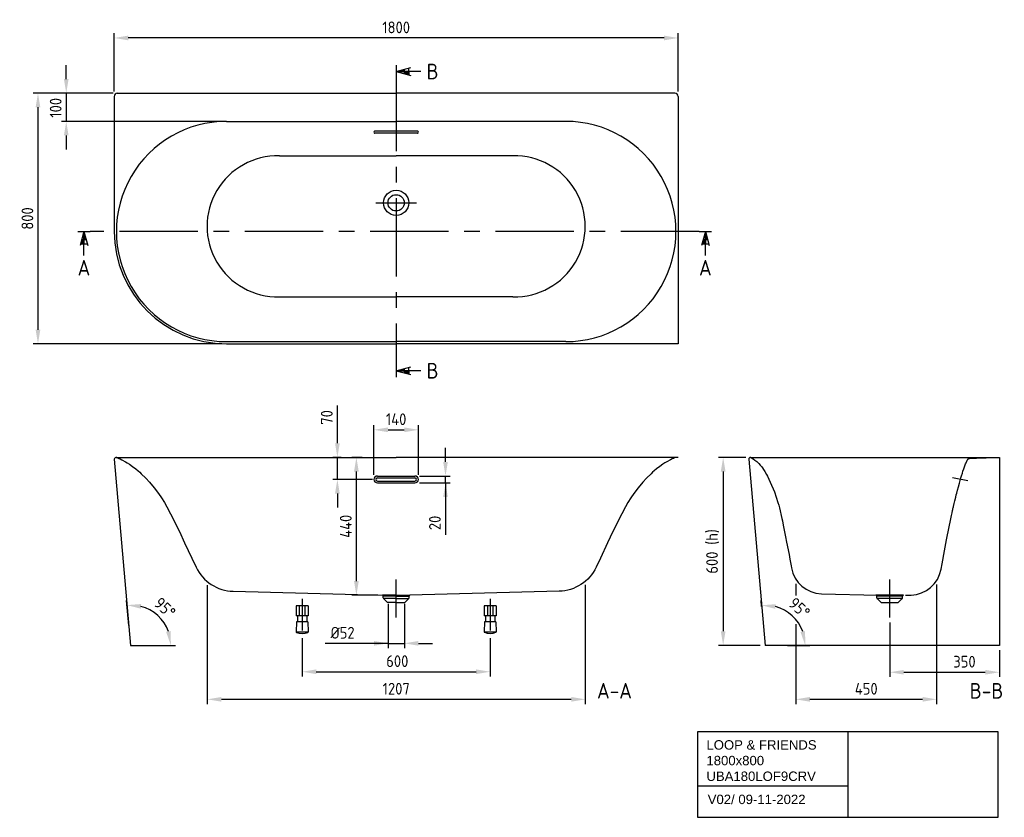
# Model space of a CAD drawing. Extents: x 10974 to 14117, y -2168 to 379.
import ezdxf
from ezdxf.enums import TextEntityAlignment as Align

# ---------------------------------------------------------------- set-up
doc = ezdxf.new("R2010")
doc.units = 0
doc.header["$LTSCALE"] = 200
doc.header["$MEASUREMENT"] = 0
doc.linetypes.add('CENTER', pattern=[2, 1.25, -0.25, 0.25, -0.25])
doc.layers.get('DEFPOINTS').update_dxf_attribs({"linetype": 'CONTINUOUS'})
for name, color, linetype in [('BEMATING', 7, 'CONTINUOUS'), ('HARTLIJN', 7, 'CENTER'), ('PEN1', 7, 'CONTINUOUS'), ('PEN2', 7, 'CONTINUOUS')]:
    doc.layers.add(name, color=color, linetype=linetype)
doc.styles.add('ISO', font='ISO')
doc.styles.add('iso_text', font='isocp.shx')
doc.dimstyles.new('H2_5OS15', dxfattribs={"dimscale": 15, "dimtxt": 2.5, "dimasz": 3, "dimexe": 1, "dimexo": 1, "dimgap": 1, "dimtad": 1, "dimdec": 0, "dimdsep": 46, "dimtxsty": 'ISO', "dimcen": 0, "dimdle": 1.3, "dimclrd": 256, "dimclre": 256, "dimclrt": 7, "dimadec": 0, "dimazin": 0, "dimtfac": 0.714286, "dimtdec": 0, "dimtmove": 0, "dimatfit": 3, "dimfxl": 1, "dimtvp": 1, "dimtolj": 1, "dimarcsym": 0})

# ---------------------------------------------------------------- blocks, each defined once
blk = doc.blocks.new('*D227')
at = {"layer": 'DEFPOINTS', "color": 0}
for p in [(12150.001751, -1471.849735), (12202.001751, -1471.849735), (12202.001751, -1612.484089)]:
    blk.add_point(p, dxfattribs=at)
at = {"layer": 'PEN1', "lineweight": -2}
for p, q in [((12150.001751, -1486.849735), (12150.001751, -1627.484089)), ((12202.001751, -1486.849735), (12202.001751, -1627.484089)), ((12150.001751, -1612.484089), (11949.644608, -1612.484089)), ((12105.001751, -1612.484089), (12060.001751, -1612.484089)), ((12150.001751, -1612.484089), (12202.001751, -1612.484089)), ((12247.001751, -1612.484089), (12292.001751, -1612.484089))]:
    blk.add_line(p, q, dxfattribs=at)
at = {"layer": 'PEN1'}
for points in [[(12105.001751, -1619.984089), (12105.001751, -1604.984089), (12150.001751, -1612.484089)], [(12247.001751, -1604.984089), (12247.001751, -1619.984089), (12202.001751, -1612.484089)]]:
    blk.add_solid(points, dxfattribs=at)
at = {"layer": 'PEN1', "color": 7, "insert": (12004.82318, -1578.734089), "char_height": 37.5, "attachment_point": 5, "style": 'ISO'}
blk.add_mtext('\\A1;%%c52', dxfattribs=at)
blk = doc.blocks.new('*D229')
at = {"layer": 'DEFPOINTS', "color": 0}
for p in [(11875.804753, -1581.014999), (12475.887845, -1580.720938), (12475.887845, -1703.14815)]:
    blk.add_point(p, dxfattribs=at)
at = {"layer": 'PEN1', "lineweight": -2}
for p, q in [((11875.804753, -1596.014999), (11875.804753, -1718.14815)), ((12475.887845, -1595.720938), (12475.887845, -1718.14815)), ((11920.804753, -1703.14815), (12430.887845, -1703.14815))]:
    blk.add_line(p, q, dxfattribs=at)
at = {"layer": 'PEN1'}
for points in [[(11920.804753, -1695.64815), (11920.804753, -1710.64815), (11875.804753, -1703.14815)], [(12430.887845, -1710.64815), (12430.887845, -1695.64815), (12475.887845, -1703.14815)]]:
    blk.add_solid(points, dxfattribs=at)
at = {"layer": 'PEN1', "color": 7, "insert": (12179.450784, -1669.39815), "char_height": 37.5, "attachment_point": 5, "style": 'ISO'}
blk.add_mtext('\\A1;600', dxfattribs=at)
blk = doc.blocks.new('*D230')
at = {"layer": 'DEFPOINTS', "color": 0}
for p in [(11572.809445, -1411.560737), (12779.448662, -1410.982611), (12779.448662, -1791.226516)]:
    blk.add_point(p, dxfattribs=at)
at = {"layer": 'PEN1', "lineweight": -2}
for p, q in [((11572.809445, -1426.560737), (11572.809445, -1806.226516)), ((12779.448662, -1425.982611), (12779.448662, -1806.226516)), ((11617.809445, -1791.226516), (12734.448662, -1791.226516))]:
    blk.add_line(p, q, dxfattribs=at)
at = {"layer": 'PEN1'}
for points in [[(11617.809445, -1783.726516), (11617.809445, -1798.726516), (11572.809445, -1791.226516)], [(12734.448662, -1798.726516), (12734.448662, -1783.726516), (12779.448662, -1791.226516)]]:
    blk.add_solid(points, dxfattribs=at)
at = {"layer": 'PEN1', "color": 7, "insert": (12176.129053, -1757.476516), "char_height": 37.5, "attachment_point": 5, "style": 'ISO'}
blk.add_mtext('\\A1;1207', dxfattribs=at)
blk = doc.blocks.new('*D240')
at = {"layer": 'DEFPOINTS', "color": 0}
for p in [(13900.953558, -1409.241828), (13451.377778, -1535.909467), (13900.953558, -1791.226516)]:
    blk.add_point(p, dxfattribs=at)
at = {"layer": 'PEN1', "lineweight": -2}
for p, q in [((13900.953558, -1424.241828), (13900.953558, -1806.226516)), ((13451.377778, -1550.909467), (13451.377778, -1806.226516)), ((13496.377778, -1791.226516), (13855.953558, -1791.226516))]:
    blk.add_line(p, q, dxfattribs=at)
at = {"layer": 'PEN1'}
for points in [[(13496.377778, -1783.726516), (13496.377778, -1798.726516), (13451.377778, -1791.226516)], [(13855.953558, -1798.726516), (13855.953558, -1783.726516), (13900.953558, -1791.226516)]]:
    blk.add_solid(points, dxfattribs=at)
at = {"layer": 'PEN1', "color": 7, "insert": (13676.165668, -1757.476516), "char_height": 37.5, "attachment_point": 5, "style": 'ISO'}
blk.add_mtext('\\A1;450', dxfattribs=at)
blk = doc.blocks.new('*D241')
at = {"layer": 'DEFPOINTS', "color": 0}
for p in [(13751.152602, -1530.510699), (14101.152602, -1618.887403), (14101.152602, -1704.766244)]:
    blk.add_point(p, dxfattribs=at)
at = {"layer": 'PEN1', "lineweight": -2}
for p, q in [((13751.152602, -1545.510699), (13751.152602, -1719.766244)), ((14101.152602, -1633.887403), (14101.152602, -1719.766244)), ((13796.152602, -1704.766244), (14056.152602, -1704.766244))]:
    blk.add_line(p, q, dxfattribs=at)
at = {"layer": 'PEN1'}
for points in [[(13796.152602, -1697.266244), (13796.152602, -1712.266244), (13751.152602, -1704.766244)], [(14056.152602, -1712.266244), (14056.152602, -1697.266244), (14101.152602, -1704.766244)]]:
    blk.add_solid(points, dxfattribs=at)
at = {"layer": 'PEN1', "color": 7, "insert": (13989.725829, -1671.016244), "char_height": 37.5, "attachment_point": 5, "style": 'ISO'}
blk.add_mtext('\\A1;350', dxfattribs=at)
blk = doc.blocks.new('*D242')
at = {"layer": 'DEFPOINTS', "color": 0}
for p in [(11275.814856, 320.242383), (11275.814856, 133.897737), (13075.814856, 133.897737)]:
    blk.add_point(p, dxfattribs=at)
at = {"layer": 'PEN1', "lineweight": -2}
for p, q in [((11275.814856, 148.897737), (11275.814856, 335.242383)), ((13030.814856, 320.242383), (11320.814856, 320.242383)), ((13075.814856, 148.897737), (13075.814856, 335.242383))]:
    blk.add_line(p, q, dxfattribs=at)
at = {"layer": 'PEN1'}
for points in [[(11320.814856, 327.742383), (11320.814856, 312.742383), (11275.814856, 320.242383)], [(13030.814856, 312.742383), (13030.814856, 327.742383), (13075.814856, 320.242383)]]:
    blk.add_solid(points, dxfattribs=at)
at = {"layer": 'PEN1', "color": 7, "insert": (12175.814856, 353.992383), "char_height": 37.5, "attachment_point": 5, "style": 'ISO'}
blk.add_mtext('\\A1;1800', dxfattribs=at)
blk = doc.blocks.new('*D243')
at = {"layer": 'DEFPOINTS', "color": 0}
for p in [(11287.964322, 143.897737), (11032.541994, -656.102412), (11634.814856, -656.102412)]:
    blk.add_point(p, dxfattribs=at)
at = {"layer": 'PEN1', "lineweight": -2}
for p, q in [((11272.964322, 143.897737), (11017.541994, 143.897737)), ((11032.541994, 98.897737), (11032.541994, -611.102412)), ((11619.814856, -656.102412), (11017.541994, -656.102412))]:
    blk.add_line(p, q, dxfattribs=at)
at = {"layer": 'PEN1'}
for points in [[(11040.041994, 98.897737), (11025.041994, 98.897737), (11032.541994, 143.897737)], [(11025.041994, -611.102412), (11040.041994, -611.102412), (11032.541994, -656.102412)]]:
    blk.add_solid(points, dxfattribs=at)
at = {"layer": 'PEN1', "color": 7, "insert": (10998.791994, -256.102338), "char_height": 37.5, "attachment_point": 5, "rotation": 90, "style": 'ISO'}
blk.add_mtext('\\A1;800', dxfattribs=at)
blk = doc.blocks.new('*D244')
at = {"layer": 'DEFPOINTS', "color": 0}
for p in [(11287.964322, 143.897737), (11122.7849, 53.897737), (11634.31494, 53.897737)]:
    blk.add_point(p, dxfattribs=at)
at = {"layer": 'PEN1', "lineweight": -2}
for p, q in [((11122.7849, 188.897737), (11122.7849, 233.897737)), ((11272.964322, 143.897737), (11107.7849, 143.897737)), ((11122.7849, 143.897737), (11122.7849, 53.897737)), ((11619.31494, 53.897737), (11107.7849, 53.897737)), ((11122.7849, 8.897737), (11122.7849, -36.102263))]:
    blk.add_line(p, q, dxfattribs=at)
at = {"layer": 'PEN1'}
for points in [[(11115.2849, 188.897737), (11130.2849, 188.897737), (11122.7849, 143.897737)], [(11130.2849, 8.897737), (11115.2849, 8.897737), (11122.7849, 53.897737)]]:
    blk.add_solid(points, dxfattribs=at)
at = {"layer": 'PEN1', "color": 7, "insert": (11089.0349, 97.296657), "char_height": 37.5, "attachment_point": 5, "rotation": 90, "style": 'ISO'}
blk.add_mtext('\\A1;100', dxfattribs=at)
blk = doc.blocks.new('DRSNDE_V')
at = {"layer": 'BEMATING'}
for p, q in [((0, 0), (-12.113735, -45.209075)), ((0, 0), (12.113735, -45.209075)), ((0, -77.181078), (0, 0)), ((0, 0), (0, -39.6)), ((-6.872869, -25.649895), (6.872869, -25.649895)), ((-10.610788, -39.6), (10.610788, -39.6)), ((0, -39.6), (-10.610788, -39.6))]:
    blk.add_line(p, q, dxfattribs=at)
for points in [[(0, 0), (0, -25.649895), (6.872869, -25.649895)], [(-6.872869, -25.649895), (0, -25.649895), (-10.610788, -39.6), (0, -39.6)]]:
    blk.add_solid(points, dxfattribs=at)
at = {"layer": 'PEN2'}
for p, q in [((-20, 0), (0, 0)), ((0, 0), (20, 0))]:
    blk.add_line(p, q, dxfattribs=at)
at = {"layer": 'PEN2', "style": 'ISO'}
blk.add_attdef('A', text='', height=50, dxfattribs=at).set_placement((-0.076264, -115.657709), align=Align.MIDDLE)
blk = doc.blocks.new('*D259')
at = {"layer": 'DEFPOINTS', "color": 0}
for p in [(13307.152602, -1018.980598), (13219.587807, -1618.980926), (13353.120897, -1618.980926)]:
    blk.add_point(p, dxfattribs=at)
at = {"layer": 'PEN1', "lineweight": -2}
for p, q in [((13292.152602, -1018.980598), (13204.587807, -1018.980598)), ((13219.587807, -1063.980598), (13219.587807, -1573.980926)), ((13338.120897, -1618.980926), (13204.587807, -1618.980926))]:
    blk.add_line(p, q, dxfattribs=at)
at = {"layer": 'PEN1'}
for points in [[(13227.087807, -1063.980598), (13212.087807, -1063.980598), (13219.587807, -1018.980598)], [(13212.087807, -1573.980926), (13227.087807, -1573.980926), (13219.587807, -1618.980926)]]:
    blk.add_solid(points, dxfattribs=at)
at = {"layer": 'PEN1', "color": 7, "insert": (13185.837807, -1318.980762), "char_height": 37.5, "attachment_point": 5, "rotation": 90, "style": 'ISO'}
blk.add_mtext('\\A1;600 (h)', dxfattribs=at)
blk = doc.blocks.new('*D265')
at = {"layer": 'DEFPOINTS', "color": 0}
for p in [(11323.537327, -1570.364206), (11437.545819, -1551.19122), (11327.783122, -1618.893859), (11442.491246, -1618.893859)]:
    blk.add_point(p, dxfattribs=at)
at = {"layer": 'PEN1', "lineweight": -2}
for p, q in [((11322.229991, -1555.421285), (11315.235906, -1475.478521)), ((11457.491246, -1618.893859), (11471.746283, -1618.893859))]:
    blk.add_line(p, q, dxfattribs=at)
blk.add_arc((11327.783122, -1618.893859), 128.963161, 20.095451, 74.904549, dxfattribs=at)
at = {"layer": 'PEN1'}
for points in [[(11362.028612, -1486.909876), (11360.708829, -1501.851703), (11316.543242, -1490.421442)], [(11441.510233, -1575.892548), (11456.280175, -1573.275522), (11456.746283, -1618.893859)]]:
    blk.add_solid(points, dxfattribs=at)
at = {"layer": 'PEN1', "color": 7, "insert": (11437.71054, -1498.929133), "char_height": 37.5, "attachment_point": 5, "rotation": 317.5, "style": 'ISO'}
blk.add_mtext('\\A1;95%%d', dxfattribs=at)
blk = doc.blocks.new('*D267')
at = {"layer": 'DEFPOINTS', "color": 0}
for p in [(13343.525222, -1509.301859), (13462.474779, -1551.517864), (13353.120897, -1618.980926), (13409.529277, -1618.973873)]:
    blk.add_point(p, dxfattribs=at)
at = {"layer": 'PEN1', "lineweight": -2}
for p, q in [((13342.217886, -1494.358938), (13340.614968, -1476.037506)), ((13424.529277, -1618.971998), (13496.610337, -1618.962986))]:
    blk.add_line(p, q, dxfattribs=at)
blk.add_arc((13353.120897, -1618.980926), 128.489441, 20.177476, 74.829687, dxfattribs=at)
at = {"layer": 'PEN1'}
for points in [[(13387.409959, -1487.498577), (13386.080415, -1502.439538), (13341.922304, -1490.980426)], [(13466.340822, -1575.975421), (13481.108723, -1573.3469), (13481.610337, -1618.964861)]]:
    blk.add_solid(points, dxfattribs=at)
at = {"layer": 'PEN1', "color": 7, "insert": (13462.720797, -1499.358611), "char_height": 37.5, "attachment_point": 5, "rotation": 317.503581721, "style": 'ISO'}
blk.add_mtext('\\A1;95%%d', dxfattribs=at)
blk = doc.blocks.new('*D268')
at = {"layer": 'DEFPOINTS', "color": 0}
for p in [(12246.808765, -930.726081), (12104.814856, -1089.274597), (12246.808765, -1089.640592)]:
    blk.add_point(p, dxfattribs=at)
at = {"layer": 'PEN1', "lineweight": -2}
for p, q in [((12104.814856, -1074.274597), (12104.814856, -915.726081)), ((12149.814856, -930.726081), (12201.808765, -930.726081)), ((12246.808765, -1074.640592), (12246.808765, -915.726081))]:
    blk.add_line(p, q, dxfattribs=at)
at = {"layer": 'PEN1'}
for points in [[(12149.814856, -923.226081), (12149.814856, -938.226081), (12104.814856, -930.726081)], [(12201.808765, -938.226081), (12201.808765, -923.226081), (12246.808765, -930.726081)]]:
    blk.add_solid(points, dxfattribs=at)
at = {"layer": 'PEN1', "color": 7, "insert": (12175.811811, -896.976081), "char_height": 37.5, "attachment_point": 5, "style": 'ISO'}
blk.add_mtext('\\A1;140', dxfattribs=at)
blk = doc.blocks.new('*D269')
at = {"layer": 'DEFPOINTS', "color": 0}
for p in [(12235.814856, -1078.274597), (12333.263731, -1078.274597), (12235.814856, -1100.274597)]:
    blk.add_point(p, dxfattribs=at)
at = {"layer": 'PEN1', "lineweight": -2}
for p, q in [((12333.263731, -1033.274597), (12333.263731, -988.274597)), ((12250.814856, -1078.274597), (12348.263731, -1078.274597)), ((12333.263731, -1100.274597), (12333.263731, -1078.274597)), ((12250.814856, -1100.274597), (12348.263731, -1100.274597)), ((12333.263731, -1100.274597), (12333.263731, -1265.810311)), ((12333.263731, -1145.274597), (12333.263731, -1190.274597))]:
    blk.add_line(p, q, dxfattribs=at)
at = {"layer": 'PEN1'}
for points in [[(12325.763731, -1033.274597), (12340.763731, -1033.274597), (12333.263731, -1078.274597)], [(12340.763731, -1145.274597), (12325.763731, -1145.274597), (12333.263731, -1100.274597)]]:
    blk.add_solid(points, dxfattribs=at)
at = {"layer": 'PEN1', "color": 7, "insert": (12299.513731, -1228.042454), "char_height": 37.5, "attachment_point": 5, "rotation": 90, "style": 'ISO'}
blk.add_mtext('\\A1;20', dxfattribs=at)
blk = doc.blocks.new('*D270')
at = {"layer": 'DEFPOINTS', "color": 0}
for p in [(12048.842482, -1018.893859), (12082.592482, -1018.893859), (12131.814856, -1458.849735)]:
    blk.add_point(p, dxfattribs=at)
at = {"layer": 'PEN1', "lineweight": -2}
for p, q in [((12067.592482, -1018.893859), (12033.842482, -1018.893859)), ((12048.842482, -1413.849735), (12048.842482, -1063.893859)), ((12116.814856, -1458.849735), (12033.842482, -1458.849735))]:
    blk.add_line(p, q, dxfattribs=at)
at = {"layer": 'PEN1'}
for points in [[(12056.342482, -1063.893859), (12041.342482, -1063.893859), (12048.842482, -1018.893859)], [(12041.342482, -1413.849735), (12056.342482, -1413.849735), (12048.842482, -1458.849735)]]:
    blk.add_solid(points, dxfattribs=at)
at = {"layer": 'PEN1', "color": 7, "insert": (12015.092482, -1238.871797), "char_height": 37.5, "attachment_point": 5, "rotation": 90, "style": 'ISO'}
blk.add_mtext('\\A1;440', dxfattribs=at)
blk = doc.blocks.new('*D271')
at = {"layer": 'DEFPOINTS', "color": 0}
for p in [(11988.230342, -1018.893859), (12015.461382, -1018.893859), (12115.814856, -1089.274597)]:
    blk.add_point(p, dxfattribs=at)
at = {"layer": 'PEN1', "lineweight": -2}
for p, q in [((11988.230342, -973.893859), (11988.230342, -853.358145)), ((12000.461382, -1018.893859), (11973.230342, -1018.893859)), ((11988.230342, -1089.274597), (11988.230342, -1018.893859)), ((12100.814856, -1089.274597), (11973.230342, -1089.274597)), ((11988.230342, -1134.274597), (11988.230342, -1179.274597))]:
    blk.add_line(p, q, dxfattribs=at)
at = {"layer": 'PEN1'}
for points in [[(11980.730342, -973.893859), (11995.730342, -973.893859), (11988.230342, -1018.893859)], [(11995.730342, -1134.274597), (11980.730342, -1134.274597), (11988.230342, -1089.274597)]]:
    blk.add_solid(points, dxfattribs=at)
at = {"layer": 'PEN1', "color": 7, "insert": (11954.480342, -891.126002), "char_height": 37.5, "attachment_point": 5, "rotation": 90, "style": 'ISO'}
blk.add_mtext('\\A1;70', dxfattribs=at)

msp = doc.modelspace()

# ---------------------------------------------------------------- linework, layer by layer
at = {"layer": 'HARTLIJN'}
for p, q in [((12175.814856, 208.893048), (12175.814856, -725.630294)), ((13142.772069, -297.602333), (11199.307614, -297.602333)), ((12175.814856, -1530.510699), (12175.814856, -1409.099133)), ((13751.152602, -1530.510699), (13751.152602, -1409.099133))]:
    msp.add_line(p, q, dxfattribs=at)
at = {"layer": 'PEN1'}
for p, q in [((12175.815441, 233.686256), (12175.815441, 192.642772)), ((12175.815441, 213.164514), (12222.203889, 225.594261)), ((12202.134467, 206.112352), (12202.134467, 220.216676)), ((12216.44849, 202.276921), (12216.44849, 224.052107)), ((12175.815441, 213.164514), (12222.203889, 200.734767)), ((12175.815441, 213.164514), (12216.44849, 213.164514)), ((12255.009949, 213.164514), (12175.815441, 213.164514)), ((12216.44849, 213.164514), (12216.44849, 202.276921)), ((11275.814856, 133.897737), (11275.814856, -297.102412)), ((11285.814856, 143.897737), (12175.814856, 143.897737)), ((13065.814856, 143.897737), (12175.814856, 143.897737)), ((13075.814856, 133.897737), (13075.814856, -656.102412)), ((11634.31492, 53.897737), (12175.814856, 53.897737)), ((12717.314791, 53.897737), (12175.814856, 53.897737)), ((12243.419255, 22.897737), (12108.210456, 22.897737)), ((12243.419255, 16.106534), (12108.210458, 16.106534)), ((11803.076942, -56.301457), (12175.814856, -56.301457)), ((12548.55277, -56.301457), (12175.814856, -56.301457)), ((12111.108708, -206.102412), (12240.521004, -206.102412)), ((11803.076942, -505.877236), (12175.814856, -505.877236)), ((12548.55277, -505.877236), (12175.814856, -505.877236)), ((11634.31493, -649.102412), (12175.814856, -649.102412)), ((11634.814856, -656.102412), (12175.814856, -656.102412)), ((12717.314781, -649.102412), (12175.814856, -649.102412)), ((13075.814856, -656.102412), (12175.814856, -656.102412)), ((12175.815441, -721.566671), (12175.815441, -762.610155)), ((12175.815441, -742.088413), (12222.203889, -729.658666)), ((12255.009949, -742.088413), (12175.815441, -742.088413)), ((12175.815441, -742.088413), (12216.44849, -742.088413)), ((12175.815441, -742.088413), (12222.203889, -754.51816)), ((12202.134467, -749.140575), (12202.134467, -735.036251)), ((12216.44849, -752.976006), (12216.44849, -731.20082)), ((12216.44849, -742.088413), (12216.44849, -752.976006)), ((11275.814856, -1024.893859), (11327.783122, -1618.893859)), ((11281.814856, -1018.893859), (12175.814856, -1018.893859)), ((13075.814856, -1018.893859), (12175.814856, -1018.893859)), ((13301.152602, -1024.980598), (13353.120897, -1618.980926)), ((13307.152602, -1018.980598), (14101.151859, -1018.980598)), ((13310.470184, -1019.981232), (13315.120531, -1023.067205)), ((13315.120531, -1023.067205), (13321.039375, -1027.3746)), ((13321.039375, -1027.3746), (13327.276555, -1032.342922)), ((13327.276555, -1032.342922), (13333.668537, -1038.729084)), ((14101.151859, -1018.980598), (14101.226863, -1618.887393)), ((13333.668537, -1038.729084), (13338.03481, -1043.715048)), ((13338.03481, -1043.715048), (13341.468016, -1047.53775)), ((13341.468016, -1047.53775), (13345.286215, -1052.599725)), ((13345.286215, -1052.599725), (13348.686438, -1057.727194)), ((13348.686438, -1057.727194), (13352.209318, -1063.485009)), ((13352.209318, -1063.485009), (13357.503793, -1073.057314)), ((12114.814856, -1089.640592), (12114.814856, -1089.276061)), ((12236.814856, -1089.640592), (12236.814856, -1089.276061)), ((13357.503793, -1073.057314), (13360.715331, -1079.131207)), ((13360.715331, -1079.131207), (13365.367418, -1088.333595)), ((13365.367418, -1088.333595), (13370.08985, -1098.201848)), ((13370.08985, -1098.201848), (13383.087693, -1129.043011)), ((14000.19811, -1093.57253), (13951.448542, -1084.555171)), ((13383.087693, -1129.043011), (13389.188191, -1145.974868)), ((13389.188191, -1145.974868), (13394.393296, -1162.334457)), ((13394.393296, -1162.334457), (13397.110499, -1171.789982)), ((13397.110499, -1171.789982), (13399.216627, -1179.693954)), ((13399.216627, -1179.693954), (13407.019617, -1214.38859)), ((13407.019617, -1214.38859), (13408.528818, -1221.602548)), ((13408.528818, -1221.602548), (13411.413076, -1235.53942)), ((13411.413076, -1235.53942), (13413.585448, -1246.17079)), ((13413.585448, -1246.17079), (13418.920691, -1272.796222)), ((13418.920691, -1272.796222), (13422.240147, -1289.752696)), ((13422.240147, -1289.752696), (13429.736074, -1329.246096)), ((13429.736074, -1329.246096), (13432.458642, -1344.03592)), ((13432.458642, -1344.03592), (13436.31874, -1365.447051)), ((13436.31874, -1365.447051), (13437.377504, -1371.473808)), ((13451.377778, -1422.338039), (13451.377778, -1459.325105)), ((11875.750217, -1470.290894), (11875.750217, -1571.844411)), ((12175.814856, -1458.849735), (12131.893387, -1458.849735)), ((12134.814856, -1467.683596), (12134.814856, -1461.848707)), ((12175.814856, -1461.848707), (12134.814856, -1461.848707)), ((12175.814856, -1468.801585), (12135.693535, -1468.801585)), ((12148.314856, -1482.426236), (12135.693535, -1469.804916)), ((12175.814856, -1458.849735), (12219.736325, -1458.849735)), ((12175.814856, -1461.848707), (12216.814856, -1461.848707)), ((12175.814856, -1468.801585), (12215.936176, -1468.801585)), ((12203.314856, -1482.426236), (12215.936176, -1469.804916)), ((12216.814856, -1467.683596), (12216.814856, -1461.848707)), ((12475.83331, -1469.996833), (12475.83331, -1571.55035)), ((13533.251511, -1454.136803), (13713.231133, -1458.849735)), ((13795.074071, -1458.849735), (13707.231133, -1458.849735)), ((13792.152602, -1461.848707), (13710.152602, -1461.848707)), ((13710.152602, -1467.683596), (13710.152602, -1461.848707)), ((13791.273923, -1468.801585), (13711.031282, -1468.801585)), ((13723.652602, -1482.426236), (13711.031282, -1469.804916)), ((13778.652602, -1482.426236), (13791.273923, -1469.804916)), ((13792.152602, -1467.683596), (13792.152602, -1461.848707)), ((13900.953558, -1456.234299), (13900.727344, -1456.240222)), ((11894.750217, -1493.09731), (11856.750217, -1493.09731)), ((11856.750217, -1493.09731), (11856.750217, -1525.09731)), ((11866.750217, -1493.09731), (11866.750217, -1525.09731)), ((11884.750217, -1493.09731), (11884.750217, -1525.09731)), ((11894.750217, -1493.09731), (11894.750217, -1525.09731)), ((12175.814856, -1482.426236), (12148.314856, -1482.426236)), ((12175.814856, -1482.426236), (12203.314856, -1482.426236)), ((12494.83331, -1492.803249), (12456.83331, -1492.803249)), ((12456.83331, -1492.803249), (12456.83331, -1524.803249)), ((12466.83331, -1492.803249), (12466.83331, -1524.803249)), ((12484.83331, -1492.803249), (12484.83331, -1524.803249)), ((12494.83331, -1492.803249), (12494.83331, -1524.803249)), ((13723.652602, -1482.426236), (13778.652602, -1482.426236)), ((11894.750217, -1525.09731), (11856.750217, -1525.09731)), ((11860.750217, -1525.09731), (11860.750217, -1543.994544)), ((11890.750217, -1525.09731), (11890.750217, -1544.035209)), ((12494.83331, -1524.803249), (12456.83331, -1524.803249)), ((12460.83331, -1524.803249), (12460.83331, -1543.700483)), ((12490.83331, -1524.803249), (12490.83331, -1543.741148)), ((11858.140274, -1543.991006), (11856.484854, -1575.5783)), ((11893.484048, -1544.038915), (11858.140274, -1543.991006)), ((11893.484048, -1544.038915), (11895.139498, -1575.626772)), ((12458.223367, -1543.696945), (12456.567947, -1575.284239)), ((12493.567141, -1543.744853), (12458.223367, -1543.696945)), ((12493.567141, -1543.744853), (12495.22259, -1575.332711)), ((11895.213629, -1577.041289), (11856.410939, -1576.988692)), ((12495.296722, -1576.747228), (12456.494031, -1576.694631)), ((11327.783122, -1618.893859), (11471.746283, -1618.893859)), ((14101.152602, -1618.887403), (13353.120897, -1618.980926)), ((13137.856427, -1894.574168), (13137.856427, -2167.900668)), ((14097.832427, -1894.574168), (13137.856427, -1894.574168)), ((13617.844427, -1894.574168), (13617.844427, -2167.900668)), ((14097.832427, -2167.900668), (14097.832427, -1894.574168)), ((13137.856427, -2067.903168), (13617.844427, -2067.903168)), ((13137.856427, -2167.900668), (14097.832427, -2167.900668))]:
    msp.add_line(p, q, dxfattribs=at)
at = {"layer": 'PEN1', "color": 0}
for p, q in [((12115.814856, -1078.274597), (12235.814856, -1078.274597)), ((12115.814856, -1084.274597), (12235.814856, -1084.274597)), ((12115.814856, -1094.274597), (12235.814856, -1094.274597)), ((12115.814856, -1100.274597), (12235.814856, -1100.274597))]:
    msp.add_line(p, q, dxfattribs=at)
at = {"layer": 'PEN1'}
for points in [[(11284.17704, -1019.378543), (11286.880733, -1020.44349), (11290.36651, -1021.942299), (11294.730262, -1023.897444), (11300.099858, -1026.448058), (11312.340207, -1032.91433), (11317.744886, -1036.085446), (11324.607929, -1040.416552), (11334.584389, -1047.428537), (11344.791622, -1055.337622), (11352.018156, -1061.538073), (11357.170202, -1066.261135), (11362.310683, -1071.077954), (11376.384466, -1085.137479), (11388.487246, -1098.391992), (11403.09692, -1115.611921), (11416.909436, -1133.767762), (11426.970792, -1148.284079), (11436.191501, -1162.730485), (11444.282156, -1176.472751), (11456.01406, -1198.481261), (11483.876866, -1255.901205), (11500.729829, -1291.406683), (11523.576799, -1340.524274), (11537.550687, -1369.637208, 0.28125), (11655.66419, -1446.17179), (12131.893387, -1458.849735)], [(13067.452671, -1019.378543), (13064.748979, -1020.44349), (13061.263202, -1021.942299), (13056.89945, -1023.897444), (13051.529854, -1026.448058), (13039.289504, -1032.91433), (13033.884826, -1036.085446), (13027.021782, -1040.416552), (13017.045323, -1047.428537), (13006.83809, -1055.337622), (12999.611556, -1061.538073), (12994.45951, -1066.261135), (12989.319028, -1071.077954), (12975.245245, -1085.137479), (12963.142466, -1098.391992), (12948.532792, -1115.611921), (12934.720276, -1133.767762), (12924.65892, -1148.284079), (12915.43821, -1162.730485), (12907.347555, -1176.472751), (12895.615651, -1198.481261), (12867.752845, -1255.901205), (12850.899883, -1291.406683), (12828.052913, -1340.524274), (12814.079025, -1369.637208, -0.28125), (12695.965522, -1446.17179), (12219.736325, -1458.849735)], [(13801.074071, -1458.849735), (13819.156151, -1458.376239, 0.356093), (13914.98932, -1375.944119), (13918.142711, -1358.237891), (13925.715128, -1317.020623), (13932.38708, -1282.22126), (13940.743409, -1240.404752), (13944.790491, -1220.792861), (13948.160164, -1204.758826), (13949.24936, -1199.631181), (13950.131451, -1195.506903), (13950.660918, -1193.056165), (13951.124258, -1190.927555), (13951.589811, -1188.802918), (13952.39835, -1185.146328), (13953.090791, -1182.047966), (13953.593502, -1179.816962), (13954.392832, -1176.30109), (13955.153721, -1173.71457), (13955.774813, -1171.356989), (13957.145934, -1166.105056), (13958.853548, -1157.338665), (13961.727109, -1145.657913), (13963.649769, -1138.054429), (13964.946749, -1133.015286), (13967.323302, -1123.959161), (13970.22054, -1113.208395), (13973.668683, -1100.799521), (13976.035594, -1092.506589), (13978.393497, -1084.354359), (13980.459886, -1077.24614), (13983.043712, -1068.723977), (13984.816499, -1063.158288), (13987.312837, -1055.427918), (13989.586386, -1048.97724), (13993.340891, -1039.287058), (13994.719175, -1035.977767), (13996.840649, -1031.103108), (13998.338195, -1027.806948), (13999.336442, -1026.244015), (14000.146677, -1025.171647), (14001.03582, -1024.268033), (14002.124449, -1023.422396), (14003.157608, -1022.814886), (14003.95935, -1022.448002), (14004.972131, -1022.101573), (14005.948109, -1021.876872), (14006.854372, -1021.757849), (14007.866977, -1021.71153), (14010.143152, -1021.638886), (14017.384144, -1021.407791), (14028.389729, -1020.971048), (14059.047433, -1020.078112), (14081.58121, -1019.358948), (14095.244394, -1018.979884)]]:
    msp.add_lwpolyline(points, format="xyb", dxfattribs=at)
for radius in [40, 26]:
    msp.add_circle((12175.814856, -206.102412), radius, dxfattribs=at)
for centre, radius, start, end in [((11285.814856, 133.897737), 10, 90, 180), ((13065.814856, 133.897737), 10, 360, 90), ((11634.31493, -297.602338), 351.500074, 89.999998, 270), ((12717.314781, -297.602338), 351.500074, 270, 90.000002), ((12108.210458, 19.502135), 3.395601, 89.999959, 270.000029), ((12243.419255, 19.502135), 3.395601, 269.999971, 90.000041), ((11797.070442, -281.089346), 224.868125, 88.469378, 271.530622), ((12554.55927, -281.089346), 224.868125, 268.469378, 91.530622), ((11634.814856, -297.102412), 359, 180, 270), ((11281.814856, -1024.893859), 6, 66.778172, 180), ((13069.814856, -1024.893859), 6, 90, 113.221828), ((13307.152602, -1024.980598), 6, 56.431725, 180), ((13535.869205, -1354.17107), 100, 189.963884, 268.5), ((12131.814856, -1461.848707), 3, 0, 88.5), ((12137.814856, -1467.683596), 3, 180, 225), ((12213.814856, -1467.683596), 3, 315, 0), ((12219.814856, -1461.848707), 3, 91.5, 180), ((13707.152602, -1461.848707), 3, 0, 88.5), ((13713.152602, -1467.683596), 3, 180, 225), ((13789.152602, -1467.683596), 3, 315, 0), ((13795.152602, -1461.848707), 3, 91.5, 180), ((11858.482113, -1575.682972), 2, 177, 248.307708), ((11875.873351, -1531.963602), 49.051445, 248.307708, 291.532036), ((11893.142239, -1575.731444), 2, 291.532036, 3), ((12458.565206, -1575.388911), 2, 177, 248.307708), ((12475.956444, -1531.669541), 49.051445, 248.307708, 291.532036), ((12493.225331, -1575.437383), 2, 291.532036, 3)]:
    msp.add_arc(centre, radius, start, end, dxfattribs=at)
at = {"layer": 'PEN1', "color": 0}
for centre, radius, start, end in [((12115.814856, -1089.274597), 11, 90, 270), ((12115.814856, -1089.274597), 5, 90, 270), ((12235.814856, -1089.274597), 11, 270, 90), ((12235.814856, -1089.274597), 5, 270, 90)]:
    msp.add_arc(centre, radius, start, end, dxfattribs=at)
at = {"layer": 'PEN1'}
for points in [[(12175.815441, 213.164514), (12202.134467, 213.164514), (12202.134467, 220.216676)], [(12202.134467, 206.112352), (12202.134467, 213.164514), (12216.44849, 202.276921), (12216.44849, 213.164514)], [(12175.815441, -742.088413), (12202.134467, -742.088413), (12202.134467, -735.036251)], [(12202.134467, -749.140575), (12202.134467, -742.088413), (12216.44849, -752.976006), (12216.44849, -742.088413)]]:
    msp.add_solid(points, dxfattribs=at)

# ---------------------------------------------------------------- block references
for p in [(11179.307614, -297.602333), (13162.772069, -297.602333)]:
    msp.add_blockref('DRSNDE_V', p, dxfattribs=at).add_auto_attribs({'A': 'A'})

# ---------------------------------------------------------------- texts
at = {"layer": 'PEN1', "style": 'ISO'}
for s, p in [('A-A', (12816.896568, -1803.721342)), ('B-B', (14006.696308, -1804.089413))]:
    msp.add_text(s, height=50, dxfattribs=at).set_placement(p, align=Align.BOTTOM_LEFT)
at = {"layer": 'PEN1', "char_height": 30, "attachment_point": 1, "style": 'iso_text'}
for s, insert, width in [('{\\fArial|b0|i0|c0|p34;LOOP & FRIENDS 1800x800\\PUBA180LOF9CRV}', (13166.162025, -1921.702507), 449.1), ('{\\fArial|b0|i0|c0|p34;V02/ 09-11-2022}', (13170.223403, -2095.648468), 381.9)]:
    msp.add_mtext(s, dxfattribs=dict(at, insert=insert, width=width))
at = {"layer": 'PEN1', "style": 'ISO'}
for p in [(12292.059648, 213.164514), (12292.059648, -742.088413)]:
    msp.add_attdef('B', text='', height=49.994063, dxfattribs=at).set_placement(p, align=Align.MIDDLE)

# ---------------------------------------------------------------- dimensions: what is measured, and where the dimension line sits
at = {"layer": 'PEN1'}
for base, p1, p2, picture, middle in [((11275.814856, 320.242383), (13075.814856, 133.897737), (11275.814856, 133.897737), '*D242', (12175.814856, 320.242383)), ((13900.953558, -1791.226516), (13451.377778, -1535.909467), (13900.953558, -1409.241828), '*D240', (13676.165668, -1791.226516)), ((14101.152602, -1704.766244), (13751.152602, -1530.510699), (14101.152602, -1618.887403), '*D241', (13989.725829, -1704.766244)), ((12475.887845, -1703.14815), (11875.804753, -1581.014999), (12475.887845, -1580.720938), '*D229', (12179.450784, -1703.14815))]:
    dim = msp.add_linear_dim(base=base, p1=p1, p2=p2, dimstyle='H2_5OS15', override={"dimlfac": 1, "dimtxsty": 'ISO', "dimsah": 1, "dimtolj": 1}, dxfattribs=at)
    dim.commit()
    dim.dimension.update_dxf_attribs({"geometry": picture, "text_midpoint": middle, "dimtype": 160})
for base, p1, p2, text, picture, middle in [((11122.7849, 53.897737), (11287.964322, 143.897737), (11634.31494, 53.897737), '100', '*D244', (11122.7849, 97.296657)), ((12333.263731, -1078.274597), (12235.814856, -1100.274597), (12235.814856, -1078.274597), '20', '*D269', (12333.263731, -1228.042454))]:
    dim = msp.add_linear_dim(base=base, p1=p1, p2=p2, angle=90, text=text, dimstyle='H2_5OS15', override={"dimlfac": 1, "dimtxsty": 'ISO', "dimsah": 1, "dimtolj": 1}, dxfattribs=at)
    dim.commit()
    dim.dimension.update_dxf_attribs({"geometry": picture, "text_midpoint": middle, "dimtype": 160})
for base, p1, p2, picture, middle in [((11032.541994, -656.102412), (11287.964322, 143.897737), (11634.814856, -656.102412), '*D243', (10998.791994, -256.102338)), ((11988.230342, -1018.893859), (12115.814856, -1089.274597), (12015.461382, -1018.893859), '*D271', (11954.480342, -891.126002))]:
    dim = msp.add_linear_dim(base=base, p1=p1, p2=p2, angle=90, dimstyle='H2_5OS15', override={"dimlfac": 1, "dimtxsty": 'ISO', "dimsah": 1, "dimtolj": 1}, dxfattribs=at)
    dim.commit()
    dim.dimension.update_dxf_attribs({"geometry": picture, "text_midpoint": middle})
dim = msp.add_linear_dim(base=(12246.808765, -930.726081), p1=(12104.814856, -1089.274597), p2=(12246.808765, -1089.640592), text='140', dimstyle='H2_5OS15', override={"dimlfac": 1, "dimtxsty": 'ISO', "dimsah": 1, "dimtolj": 1}, dxfattribs=at)
dim.commit()
dim.dimension.update_dxf_attribs({"geometry": '*D268', "text_midpoint": (12175.811811, -896.976081)})
dim = msp.add_linear_dim(base=(12048.842482, -1018.893859), p1=(12131.814856, -1458.849735), p2=(12082.592482, -1018.893859), angle=90, dimstyle='H2_5OS15', override={"dimlfac": 1, "dimtxsty": 'ISO', "dimsah": 1, "dimtolj": 1}, dxfattribs=at)
dim.commit()
dim.dimension.update_dxf_attribs({"geometry": '*D270', "text_midpoint": (12048.842482, -1238.871797), "dimtype": 160})
dim = msp.add_linear_dim(base=(13219.587807, -1618.980926), p1=(13307.152602, -1018.980598), p2=(13353.120897, -1618.980926), angle=90, text='600 (h)', dimstyle='H2_5OS15', override={"dimlfac": 1, "dimtxsty": 'ISO', "dimsah": 1, "dimtolj": 1}, dxfattribs=at)
dim.commit()
dim.dimension.update_dxf_attribs({"geometry": '*D259', "text_midpoint": (13185.837807, -1318.980762)})
dim = msp.add_linear_dim(base=(12779.448662, -1791.226516), p1=(11572.809445, -1411.560737), p2=(12779.448662, -1410.982611), dimstyle='H2_5OS15', override={"dimlfac": 1, "dimtxsty": 'ISO', "dimsah": 1, "dimtolj": 1}, dxfattribs=at)
dim.commit()
dim.dimension.update_dxf_attribs({"geometry": '*D230', "text_midpoint": (12176.129053, -1757.476516)})
for base, center, p1, p2, picture, middle in [((11437.545819, -1551.19122), (11327.783122, -1618.893859), (11323.537327, -1570.364206), (11442.491246, -1618.893859), '*D265', (11437.71054, -1498.929133)), ((13462.474779, -1551.517864), (13353.120897, -1618.980926), (13343.525222, -1509.301859), (13409.529277, -1618.973873), '*D267', (13462.720797, -1499.358611))]:
    dim = msp.add_angular_dim_3p(base=base, center=center, p1=p1, p2=p2, dimstyle='H2_5OS15', override={"dimlfac": 1, "dimtxsty": 'ISO', "dimsah": 1, "dimtolj": 1}, dxfattribs=at)
    dim.commit()
    dim.dimension.update_dxf_attribs({"geometry": picture, "text_midpoint": middle})
dim = msp.add_linear_dim(base=(12202.001751, -1612.484089), p1=(12150.001751, -1471.849735), p2=(12202.001751, -1471.849735), text='%%c<>', dimstyle='H2_5OS15', override={"dimsah": 1}, dxfattribs=at)
dim.commit()
dim.dimension.update_dxf_attribs({"geometry": '*D227', "text_midpoint": (12004.82318, -1612.484089), "dimtype": 160})

doc.saveas('drawing.dxf')
